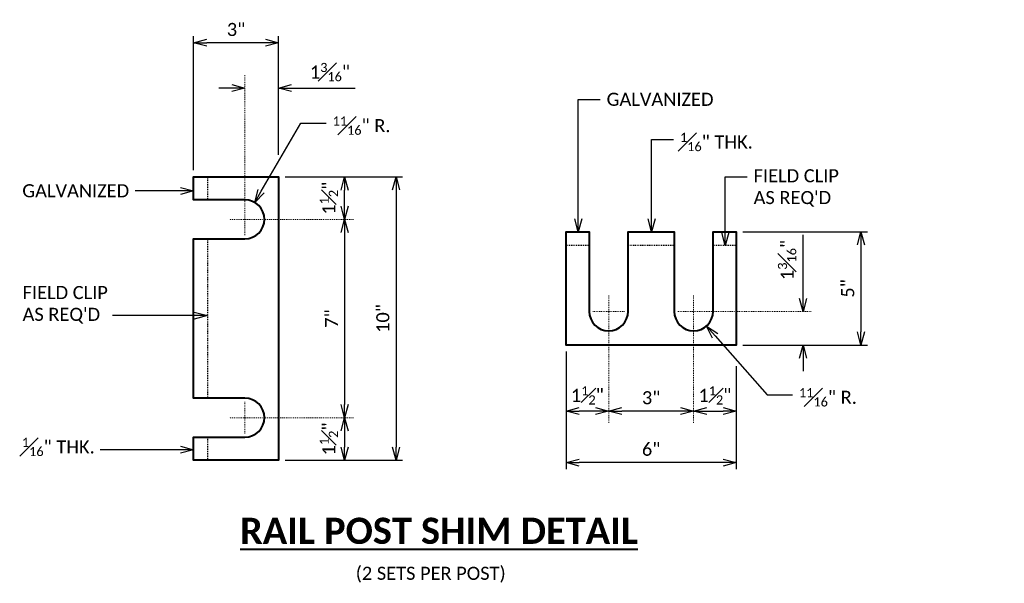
# Model space of a CAD drawing. Extents: x 5346 to 5963, y 23497 to 23756.
# Tile 5 of 8: x 5504 to 5617, y 23596 to 23661. Entities that reach past the tile are written whole.
import ezdxf
from ezdxf import colors
from ezdxf.entities.mleader import LeaderData, LeaderLine
from ezdxf.math import Vec2, Vec3

# ---------------------------------------------------------------- set-up
doc = ezdxf.new("R2010")
doc.units = 0
doc.header["$MEASUREMENT"] = 0
doc.linetypes.add('Wisdot2', pattern=[0.125, 0.0625, -0.0625])
doc.linetypes.add('Wisdot4', pattern=[0.28125, 0.125, -0.0625, 0.03125, -0.0625])
for name, color, linetype, lineweight in [('B_ANNO_DIM', 7, 'Continuous', 18), ('B_ANNO_TEXT', 7, 'Continuous', 18), ('B_ANNO_TEXT_TITLE', 7, 'Continuous', 40), ('B_CNTR', 1, 'Wisdot4', 18), ('B_DETAIL_HIDDEN', 7, 'Wisdot2', 25), ('B_DETAIL_OBJ', 7, 'Continuous', 40)]:
    doc.layers.add(name, color=color, linetype=linetype, lineweight=lineweight)
doc.styles.add('Annotative', font='calibri.ttf', dxfattribs={"height": 0.0625})
doc.styles.get("Standard").update_dxf_attribs({"font": 'calibri.ttf'})
doc.styles.add('Title', font='calibrib.ttf', dxfattribs={"height": 0.125})
doc.dimstyles.new('Annotative', dxfattribs={"dimscale": 0, "dimtxt": 0.0625, "dimasz": 0.0625, "dimexe": 0.03125, "dimexo": 0.03125, "dimgap": 0.03125, "dimtad": 1, "dimdec": 3, "dimzin": 3, "dimdsep": 46, "dimlunit": 4, "dimtxsty": 'Standard', "dimblk": 'OPEN30', "dimcen": 0.03125, "dimaunit": 1, "dimadec": 0, "dimazin": 3, "dimtfac": 0.75, "dimtdec": 3, "dimtofl": 0, "dimtmove": 0, "dimatfit": 3, "dimldrblk": 'OPEN30', "dimfxl": 1, "dimtfill": 1, "dimfrac": 1, "dimtolj": 1, "dimtzin": 0, "dimarcsym": 0})

# ---------------------------------------------------------------- blocks, each defined once
blk = doc.blocks.new('_Open30')
at = {"color": 0, "linetype": 'ByBlock', "lineweight": -2}
for p, q in [((-1, 0.268), (0, 0)), ((0, 0), (-1, -0.268)), ((0, 0), (-1, 0))]:
    blk.add_line(p, q, dxfattribs=at)
blk = doc.blocks.new('*D31')
at = {"layer": 'B_ANNO_DIM', "color": 0, "lineweight": -2, "transparency": 16777216}
for p, q in [((5534.73, 23643.07), (5548.21, 23643.07)), ((5547.46, 23641.57), (5547.46, 23612.07)), ((5534.73, 23610.57), (5548.21, 23610.57))]:
    blk.add_line(p, q, dxfattribs=at)
at = {"layer": 'Defpoints', "color": 0, "transparency": 16777216}
for p in [(5533.98, 23643.07), (5533.98, 23610.57), (5547.46, 23610.57)]:
    blk.add_point(p, dxfattribs=at)
at = {"layer": 'B_ANNO_DIM', "color": 0, "lineweight": -2, "transparency": 16777216, "xscale": 1.5, "yscale": 1.5, "zscale": 1.5}
for p, rotation in [((5547.46, 23643.07), 90), ((5547.46, 23610.57), 270)]:
    blk.add_blockref('_Open30', p, dxfattribs=dict(at, rotation=rotation))
at = {"layer": 'B_ANNO_DIM', "color": 0, "transparency": 16777216, "insert": (5545.94, 23626.82), "char_height": 1.5, "attachment_point": 5, "rotation": 90, "bg_fill": 3, "box_fill_scale": 1.25, "bg_fill_color": 256, "bg_fill_true_color": 13158600, "bg_fill_transparency": 0}
blk.add_mtext('\\A1;10"', dxfattribs=at)
blk = doc.blocks.new('*D32')
at = {"layer": 'B_ANNO_DIM', "color": 0, "lineweight": -2, "transparency": 16777216}
blk.add_line((5541.55, 23636.69), (5541.55, 23616.94), dxfattribs=at)
at = {"layer": 'Defpoints', "color": 0, "transparency": 16777216}
for p in [(5541.55, 23638.19), (5541.55, 23615.44), (5541.55, 23615.44)]:
    blk.add_point(p, dxfattribs=at)
at = {"layer": 'B_ANNO_DIM', "color": 0, "lineweight": -2, "transparency": 16777216, "xscale": 1.5, "yscale": 1.5, "zscale": 1.5}
for p, rotation in [((5541.55, 23638.19), 90), ((5541.55, 23615.44), 270)]:
    blk.add_blockref('_Open30', p, dxfattribs=dict(at, rotation=rotation))
at = {"layer": 'B_ANNO_DIM', "color": 0, "transparency": 16777216, "insert": (5540.05, 23626.81), "char_height": 1.5, "attachment_point": 5, "rotation": 90, "bg_fill": 3, "box_fill_scale": 1.25, "bg_fill_color": 256, "bg_fill_true_color": 13158600, "bg_fill_transparency": 0}
blk.add_mtext('\\A1;7"', dxfattribs=at)
blk = doc.blocks.new('*D33')
at = {"layer": 'B_ANNO_DIM', "color": 0, "lineweight": -2, "transparency": 16777216}
blk.add_line((5541.55, 23613.94), (5541.55, 23612.07), dxfattribs=at)
at = {"layer": 'B_ANNO_DIM', "color": 0, "lineweight": -2, "transparency": 16777216, "xscale": 1.5, "yscale": 1.5, "zscale": 1.5}
for p, rotation in [((5541.55, 23615.44), 90), ((5541.55, 23610.57), 270)]:
    blk.add_blockref('_Open30', p, dxfattribs=dict(at, rotation=rotation))
at = {"layer": 'B_ANNO_DIM', "color": 0, "transparency": 16777216, "insert": (5539.74, 23613), "char_height": 1.5, "attachment_point": 5, "rotation": 90, "bg_fill": 3, "box_fill_scale": 1.25, "bg_fill_color": 256, "bg_fill_true_color": 13158600, "bg_fill_transparency": 0}
blk.add_mtext('\\A1;1{\\H0.7x;\\S1#2;}"', dxfattribs=at)
at = {"layer": 'Defpoints', "color": 0, "transparency": 16777216}
for p in [(5541.55, 23615.44), (5541.55, 23610.57), (5541.55, 23610.57)]:
    blk.add_point(p, dxfattribs=at)
blk = doc.blocks.new('*D34')
at = {"layer": 'B_ANNO_DIM', "color": 0, "lineweight": -2, "transparency": 16777216}
blk.add_line((5541.55, 23639.69), (5541.55, 23641.56), dxfattribs=at)
at = {"layer": 'B_ANNO_DIM', "color": 0, "lineweight": -2, "transparency": 16777216, "xscale": 1.5, "yscale": 1.5, "zscale": 1.5}
for p, rotation in [((5541.55, 23643.06), 90), ((5541.55, 23638.19), 270)]:
    blk.add_blockref('_Open30', p, dxfattribs=dict(at, rotation=rotation))
at = {"layer": 'B_ANNO_DIM', "color": 0, "transparency": 16777216, "insert": (5539.74, 23640.62), "char_height": 1.5, "attachment_point": 5, "rotation": 90, "bg_fill": 3, "box_fill_scale": 1.25, "bg_fill_color": 256, "bg_fill_true_color": 13158600, "bg_fill_transparency": 0}
blk.add_mtext('\\A1;1{\\H0.7x;\\S1#2;}"', dxfattribs=at)
at = {"layer": 'Defpoints', "color": 0, "transparency": 16777216}
for p in [(5541.55, 23643.06), (5541.55, 23643.06), (5541.55, 23638.19)]:
    blk.add_point(p, dxfattribs=at)
blk = doc.blocks.new('*D35')
at = {"layer": 'B_ANNO_DIM', "color": 0, "lineweight": -2, "transparency": 16777216}
for p, q in [((5524.23, 23643.82), (5524.23, 23659.2)), ((5533.98, 23645.59), (5533.98, 23659.2)), ((5532.48, 23658.45), (5525.73, 23658.45))]:
    blk.add_line(p, q, dxfattribs=at)
at = {"layer": 'Defpoints', "color": 0, "transparency": 16777216}
for p in [(5524.23, 23658.45), (5533.98, 23644.84), (5524.23, 23643.07)]:
    blk.add_point(p, dxfattribs=at)
at = {"layer": 'B_ANNO_DIM', "color": 0, "lineweight": -2, "transparency": 16777216, "xscale": 1.5, "yscale": 1.5, "zscale": 1.5, "rotation": 180}
blk.add_blockref('_Open30', (5524.23, 23658.45), dxfattribs=at)
at = {"layer": 'B_ANNO_DIM', "color": 0, "lineweight": -2, "transparency": 16777216, "xscale": 1.5, "yscale": 1.5, "zscale": 1.5}
blk.add_blockref('_Open30', (5533.98, 23658.45), dxfattribs=at)
at = {"layer": 'B_ANNO_DIM', "color": 0, "transparency": 16777216, "insert": (5529.1, 23659.97), "char_height": 1.5, "attachment_point": 5, "bg_fill": 3, "box_fill_scale": 1.25, "bg_fill_color": 256, "bg_fill_true_color": 13158600, "bg_fill_transparency": 0}
blk.add_mtext('\\A1;3"', dxfattribs=at)
blk = doc.blocks.new('*D76')
at = {"layer": 'B_ANNO_DIM', "color": 0, "lineweight": -2, "transparency": 16777216}
for p, q in [((182.38, 149.76), (180.88, 149.76)), ((189.23, 149.76), (196.53, 149.76))]:
    blk.add_line(p, q, dxfattribs=at)
at = {"layer": 'Defpoints', "color": 0, "transparency": 16777216}
for p in [(183.88, 149.76), (187.73, 149.76), (187.73, 149.76)]:
    blk.add_point(p, dxfattribs=at)
at = {"layer": 'B_ANNO_DIM', "color": 0, "lineweight": -2, "transparency": 16777216, "xscale": 1.5, "yscale": 1.5, "zscale": 1.5}
blk.add_blockref('_Open30', (183.88, 149.76), dxfattribs=at)
at = {"layer": 'B_ANNO_DIM', "color": 0, "lineweight": -2, "transparency": 16777216, "xscale": 1.5, "yscale": 1.5, "zscale": 1.5, "rotation": 180}
blk.add_blockref('_Open30', (187.73, 149.76), dxfattribs=at)
at = {"layer": 'B_ANNO_DIM', "color": 0, "transparency": 16777216, "insert": (193.63, 151.59), "char_height": 1.5, "attachment_point": 5, "bg_fill": 3, "box_fill_scale": 1.25, "bg_fill_color": 256, "bg_fill_true_color": 13158600, "bg_fill_transparency": 0}
blk.add_mtext('\\A1;1{\\H0.7x;\\S3#16;}"', dxfattribs=at)
blk = doc.blocks.new('*D36')
at = {"layer": 'B_ANNO_DIM', "color": 0, "lineweight": -2, "transparency": 16777216}
for p, q in [((5587.22, 23636.77), (5601.53, 23636.77)), ((5600.78, 23635.27), (5600.78, 23625.27)), ((5587.22, 23623.77), (5601.53, 23623.77))]:
    blk.add_line(p, q, dxfattribs=at)
at = {"layer": 'Defpoints', "color": 0, "transparency": 16777216}
for p in [(5586.47, 23636.77), (5586.47, 23623.77), (5600.78, 23623.77)]:
    blk.add_point(p, dxfattribs=at)
at = {"layer": 'B_ANNO_DIM', "color": 0, "lineweight": -2, "transparency": 16777216, "xscale": 1.5, "yscale": 1.5, "zscale": 1.5}
for p, rotation in [((5600.78, 23636.77), 90), ((5600.78, 23623.77), 270)]:
    blk.add_blockref('_Open30', p, dxfattribs=dict(at, rotation=rotation))
at = {"layer": 'B_ANNO_DIM', "color": 0, "transparency": 16777216, "insert": (5599.27, 23630.27), "char_height": 1.5, "attachment_point": 5, "rotation": 90, "bg_fill": 3, "box_fill_scale": 1.25, "bg_fill_color": 256, "bg_fill_true_color": 13158600, "bg_fill_transparency": 0}
blk.add_mtext('\\A1;5"', dxfattribs=at)
blk = doc.blocks.new('*D37')
at = {"layer": 'B_ANNO_DIM', "color": 0, "lineweight": -2, "transparency": 16777216}
for p, q in [((5594.14, 23629.13), (5594.14, 23636.42)), ((5594.14, 23622.27), (5594.14, 23620.77))]:
    blk.add_line(p, q, dxfattribs=at)
at = {"layer": 'Defpoints', "color": 0, "transparency": 16777216}
for p in [(5594.14, 23627.63), (5594.14, 23627.63), (5594.14, 23623.77)]:
    blk.add_point(p, dxfattribs=at)
at = {"layer": 'B_ANNO_DIM', "color": 0, "lineweight": -2, "transparency": 16777216, "xscale": 1.5, "yscale": 1.5, "zscale": 1.5}
for p, rotation in [((5594.14, 23627.63), 270), ((5594.14, 23623.77), 90)]:
    blk.add_blockref('_Open30', p, dxfattribs=dict(at, rotation=rotation))
at = {"layer": 'B_ANNO_DIM', "color": 0, "transparency": 16777216, "insert": (5592.31, 23633.53), "char_height": 1.5, "attachment_point": 5, "rotation": 90, "bg_fill": 3, "box_fill_scale": 1.25, "bg_fill_color": 256, "bg_fill_true_color": 13158600, "bg_fill_transparency": 0}
blk.add_mtext('\\A1;1{\\H0.7x;\\S3#16;}"', dxfattribs=at)
blk = doc.blocks.new('*D38')
at = {"layer": 'B_ANNO_DIM', "color": 0, "lineweight": -2, "transparency": 16777216}
for p, q in [((5566.97, 23623.02), (5566.97, 23609.54)), ((5586.47, 23621.35), (5586.47, 23609.54)), ((5584.97, 23610.29), (5568.47, 23610.29))]:
    blk.add_line(p, q, dxfattribs=at)
at = {"layer": 'Defpoints', "color": 0, "transparency": 16777216}
for p in [(5566.97, 23623.77), (5586.47, 23622.1), (5566.97, 23610.29)]:
    blk.add_point(p, dxfattribs=at)
at = {"layer": 'B_ANNO_DIM', "color": 0, "lineweight": -2, "transparency": 16777216, "xscale": 1.5, "yscale": 1.5, "zscale": 1.5, "rotation": 180}
blk.add_blockref('_Open30', (5566.97, 23610.29), dxfattribs=at)
at = {"layer": 'B_ANNO_DIM', "color": 0, "lineweight": -2, "transparency": 16777216, "xscale": 1.5, "yscale": 1.5, "zscale": 1.5}
blk.add_blockref('_Open30', (5586.47, 23610.29), dxfattribs=at)
at = {"layer": 'B_ANNO_DIM', "color": 0, "transparency": 16777216, "insert": (5576.72, 23611.81), "char_height": 1.5, "attachment_point": 5, "bg_fill": 3, "box_fill_scale": 1.25, "bg_fill_color": 256, "bg_fill_true_color": 13158600, "bg_fill_transparency": 0}
blk.add_mtext('\\A1;6"', dxfattribs=at)
blk = doc.blocks.new('*D39')
at = {"layer": 'B_ANNO_DIM', "color": 0, "lineweight": -2, "transparency": 16777216}
blk.add_line((5580.09, 23616.2), (5573.34, 23616.2), dxfattribs=at)
at = {"layer": 'Defpoints', "color": 0, "transparency": 16777216}
for p in [(5571.84, 23616.2), (5571.84, 23616.2), (5581.59, 23616.2)]:
    blk.add_point(p, dxfattribs=at)
at = {"layer": 'B_ANNO_DIM', "color": 0, "lineweight": -2, "transparency": 16777216, "xscale": 1.5, "yscale": 1.5, "zscale": 1.5, "rotation": 180}
blk.add_blockref('_Open30', (5571.84, 23616.2), dxfattribs=at)
at = {"layer": 'B_ANNO_DIM', "color": 0, "lineweight": -2, "transparency": 16777216, "xscale": 1.5, "yscale": 1.5, "zscale": 1.5}
blk.add_blockref('_Open30', (5581.59, 23616.2), dxfattribs=at)
at = {"layer": 'B_ANNO_DIM', "color": 0, "transparency": 16777216, "insert": (5576.72, 23617.72), "char_height": 1.5, "attachment_point": 5, "bg_fill": 3, "box_fill_scale": 1.25, "bg_fill_color": 256, "bg_fill_true_color": 13158600, "bg_fill_transparency": 0}
blk.add_mtext('\\A1;3"', dxfattribs=at)
blk = doc.blocks.new('*D40')
at = {"layer": 'B_ANNO_DIM', "color": 0, "lineweight": -2, "transparency": 16777216}
blk.add_line((5570.34, 23616.2), (5568.47, 23616.2), dxfattribs=at)
at = {"layer": 'B_ANNO_DIM', "color": 0, "lineweight": -2, "transparency": 16777216, "xscale": 1.5, "yscale": 1.5, "zscale": 1.5, "rotation": 180}
blk.add_blockref('_Open30', (5566.97, 23616.2), dxfattribs=at)
at = {"layer": 'B_ANNO_DIM', "color": 0, "lineweight": -2, "transparency": 16777216, "xscale": 1.5, "yscale": 1.5, "zscale": 1.5}
blk.add_blockref('_Open30', (5571.84, 23616.2), dxfattribs=at)
at = {"layer": 'B_ANNO_DIM', "color": 0, "transparency": 16777216, "insert": (5569.4, 23618), "char_height": 1.5, "attachment_point": 5, "bg_fill": 3, "box_fill_scale": 1.25, "bg_fill_color": 256, "bg_fill_true_color": 13158600, "bg_fill_transparency": 0}
blk.add_mtext('\\A1;1{\\H0.7x;\\S1#2;}"', dxfattribs=at)
at = {"layer": 'Defpoints', "color": 0, "transparency": 16777216}
for p in [(5566.97, 23616.2), (5566.97, 23616.2), (5571.84, 23616.2)]:
    blk.add_point(p, dxfattribs=at)
blk = doc.blocks.new('*D41')
at = {"layer": 'B_ANNO_DIM', "color": 0, "lineweight": -2, "transparency": 16777216}
blk.add_line((5583.09, 23616.2), (5584.96, 23616.2), dxfattribs=at)
at = {"layer": 'B_ANNO_DIM', "color": 0, "lineweight": -2, "transparency": 16777216, "xscale": 1.5, "yscale": 1.5, "zscale": 1.5, "rotation": 180}
blk.add_blockref('_Open30', (5581.59, 23616.2), dxfattribs=at)
at = {"layer": 'B_ANNO_DIM', "color": 0, "lineweight": -2, "transparency": 16777216, "xscale": 1.5, "yscale": 1.5, "zscale": 1.5}
blk.add_blockref('_Open30', (5586.46, 23616.2), dxfattribs=at)
at = {"layer": 'B_ANNO_DIM', "color": 0, "transparency": 16777216, "insert": (5584.03, 23618), "char_height": 1.5, "attachment_point": 5, "bg_fill": 3, "box_fill_scale": 1.25, "bg_fill_color": 256, "bg_fill_true_color": 13158600, "bg_fill_transparency": 0}
blk.add_mtext('\\A1;1{\\H0.7x;\\S1#2;}"', dxfattribs=at)
at = {"layer": 'Defpoints', "color": 0, "transparency": 16777216}
for p in [(5581.59, 23616.2), (5586.46, 23616.2), (5586.46, 23616.2)]:
    blk.add_point(p, dxfattribs=at)
blk = doc.blocks.new('INS_RAILCOMB3TDET_BASE')
at = {"layer": 'B_CNTR'}
for p, q in [((183.8769, 132.8795), (183.8769, 151.2189)), ((196.3273, 134.6865), (182.0569, 134.6865)), ((196.3273, 111.936), (182.0569, 111.936))]:
    blk.add_line(p, q, dxfattribs=at)
at = {"layer": 'B_CNTR', "ltscale": 0.5}
for p, q in [((225.602, 111.3278), (225.602, 125.9502)), ((235.352, 111.3278), (235.352, 125.9437)), ((227.4155, 124.1237), (223.782, 124.1237)), ((248.8481, 124.1237), (233.532, 124.1237)), ((183.8769, 110.129), (183.8769, 113.7625))]:
    blk.add_line(p, q, dxfattribs=at)
at = {"layer": 'B_DETAIL_HIDDEN', "ltscale": 0.5}
for p, q in [((179.5641, 139.5677), (179.5641, 136.9287)), ((223.366, 131.6897), (220.727, 131.6897)), ((240.227, 131.6897), (237.588, 131.6897)), ((179.5641, 109.7067), (179.5641, 107.0677))]:
    blk.add_line(p, q, dxfattribs=at)
at = {"layer": 'B_DETAIL_HIDDEN'}
for p, q in [((179.5641, 132.4567), (179.5641, 114.1787)), ((233.116, 131.6897), (227.838, 131.6897))]:
    blk.add_line(p, q, dxfattribs=at)
at = {"layer": 'B_DETAIL_OBJ', "flags": 128}
for points in [[(183.8769, 136.9274), (177.9846, 136.9287), (177.9846, 139.5677), (187.7346, 139.5677), (187.7346, 107.0677), (177.9846, 107.0677), (177.9846, 109.7067), (183.8769, 109.7081, 1), (183.8769, 114.1768), (177.9846, 114.1787), (177.9846, 132.4567), (183.8769, 132.4586, 1)], [(237.5864, 124.1302), (237.588, 133.2692), (240.227, 133.2692), (240.227, 120.2692), (220.727, 120.2692), (220.727, 133.2692), (223.366, 133.2692), (223.3676, 124.1302, 1), (227.8364, 124.1302), (227.838, 133.2692), (233.116, 133.2692), (233.1176, 124.1302, 1)]]:
    blk.add_lwpolyline(points, format="xyb", close=True, dxfattribs=at)
at = {"layer": 'B_ANNO_DIM', "style": 'Annotative'}
for tag, p in [('DIM1', (29.9278, 50.3787)), ('DIM2', (40.0924, 50.3811)), ('DIM3', (52.944, 50.3928)), ('DIM4', (65.6837, 50.3888)), ('DIM5', (78.5311, 50.3794)), ('DIM6', (88.6869, 50.3864))]:
    blk.add_attdef(tag, p, '', height=1.5, dxfattribs=at)
at = {"layer": 'B_ANNO_TEXT', "insert": (196.5845, 94.8335, 1.6845), "char_height": 1.5, "width": 109.373303, "attachment_point": 1, "line_spacing_factor": 0.9, "style": 'Annotative'}
blk.add_mtext('\\A1;(2 SETS PER POST)', dxfattribs=at)
at = {"layer": 'B_ANNO_TEXT', "style": 'Annotative'}
blk.add_attdef('SL', (350.6667, 178.6152), '', height=1.5, dxfattribs=at)
at = {"layer": 'B_ANNO_TEXT_TITLE', "insert": (183.315, 100.4602, 1.6845), "char_height": 3, "attachment_point": 1, "line_spacing_factor": 0.8, "style": 'Title'}
blk.add_mtext('{\\LRAIL POST SHIM DETAIL}', dxfattribs=at)
at = {"layer": 'B_ANNO_DIM'}
ml = blk.add_multileader_mtext('Standard', dxfattribs=at)
ml.set_content('GALVANIZED', color=256)
ml.set_leader_properties()
ml.set_arrow_properties(name='OPEN30')
ml.build(insert=Vec2(0, 0))
ml.multileader.update_dxf_attribs({"text_right_attachment_type": 3, "dogleg_length": 0.0625, "arrow_head_size": 1.5, "scale": 24})
ctx = ml.context
ctx.base_point, ctx.scale, ctx.char_height, ctx.arrow_head_size, ctx.landing_gap_size, ctx.plane_origin = Vec3(224.6184, 148.4544), 24, 1.5, 1.5, 0.75, Vec3(222.1147, 142.1417)
ctx.right_attachment = 3
notes = []
notes.append((ctx, [(0, (1, 1, 0), (223.1184, 148.4544), (1, 0), 1.5, [(0, [(222.1147, 133.2692), (222.1147, 148.4544), (222.8112, 148.4544)], 0, [])])]))
ctx.mtext.insert, ctx.mtext.flow_direction = Vec3(225.3684, 149.2148), 5
ml = blk.add_multileader_mtext('Standard', dxfattribs=at)
ml.set_content('\\A1;{\\H0.7x;\\S1#16;}" THK.', color=256)
ml.set_leader_properties()
ml.set_arrow_properties(name='OPEN30')
ml.build(insert=Vec2(0, 0))
ml.multileader.update_dxf_attribs({"text_right_attachment_type": 3, "dogleg_length": 0.0625, "arrow_head_size": 1.5, "scale": 24})
ctx = ml.context
ctx.base_point, ctx.scale, ctx.char_height, ctx.arrow_head_size, ctx.landing_gap_size, ctx.plane_origin = Vec3(157.5415, 108.8785), 24, 1.5, 1.5, 0.75, Vec3(177.9846, 108.251)
ctx.right_attachment = 3
notes.append((ctx, [(0, (1, 1, 0), (172.7696, 108.251), (-1, 0), 5.4864, [(0, [(177.9846, 108.251), (174.1374, 108.251), (173.2255, 108.251)], 0, [])])]))
ctx.mtext.insert, ctx.mtext.flow_direction = Vec3(158.2915, 109.6337), 5
for ctx, leaders in notes:
    for number, flags, end, landing, length, lines in leaders:
        leader = LeaderData()
        leader.index, (leader.has_last_leader_line, leader.has_dogleg_vector, leader.attachment_direction) = number, flags
        leader.last_leader_point, leader.dogleg_vector, leader.dogleg_length = Vec3(end), Vec3(landing), length
        for number, points, colour, breaks in lines:
            line = LeaderLine()
            line.index, line.vertices, line.color, line.breaks = number, Vec3.list(points), colors.encode_raw_color(colour), breaks
            leader.lines.append(line)
        ctx.leaders.append(leader)
dim = blk.add_linear_dim(base=(201.2183, 107.0677), p1=(187.7346, 139.5677), p2=(187.7346, 107.0677), angle=90, text='10"', dimstyle='Annotative', dxfattribs=at)
dim.commit()
dim.dimension.update_dxf_attribs({"geometry": '*D31', "text_midpoint": (199.6998, 123.3177), "insert": (-5346.2422, -23503.5024)})
dim = blk.add_linear_dim(base=(195.3079, 111.936), p1=(195.3079, 134.6865), p2=(195.3079, 111.936), angle=90, text='7"', dimstyle='Annotative', dxfattribs=at)
dim.commit()
dim.dimension.update_dxf_attribs({"geometry": '*D32', "text_midpoint": (193.8045, 123.3112), "insert": (-5346.2422, -23503.5024)})
for base, p1, p2, angle, picture, middle in [((195.3079, 139.5547), (195.3079, 134.6865), (195.3079, 139.5547), 270, '*D34', (195.3079, 137.1206)), ((195.3079, 107.0677), (195.3079, 111.936), (195.3079, 107.0677), 90, '*D33', (195.3079, 109.5018))]:
    dim = blk.add_linear_dim(base=base, p1=p1, p2=p2, angle=angle, text='1{\\H0.7x;\\S1#2;}"', dimstyle='Annotative', dxfattribs=at)
    dim.commit()
    dim.dimension.update_dxf_attribs({"geometry": picture, "text_midpoint": middle, "dimtype": 128, "insert": (-5346.2422, -23503.5024)})
ml = blk.add_multileader_mtext('Standard', dxfattribs=at)
ml.set_content("FIELD CLIP\\PAS REQ'D", color=256)
ml.set_leader_properties()
ml.set_arrow_properties(name='OPEN30')
ml.build(insert=Vec2(0, 0))
ml.multileader.update_dxf_attribs({"text_right_attachment_type": 3, "dogleg_length": 0.0625, "arrow_head_size": 1.5, "scale": 24})
ctx = ml.context
ctx.base_point, ctx.scale, ctx.char_height, ctx.arrow_head_size, ctx.landing_gap_size, ctx.plane_origin = Vec3(157.6204, 126.1836), 24, 1.5, 1.5, 0.75, Vec3(177.9846, 123.6571)
ctx.right_attachment = 3
notes = []
notes.append((ctx, [(0, (1, 1, 0), (173.2255, 123.6571), (-1, 0), 4.5225, [(0, [(179.5641, 123.6571), (174.1374, 123.6571), (173.2255, 123.6571)], 0, [])])]))
ctx.mtext.insert, ctx.mtext.width, ctx.mtext.defined_height, ctx.mtext.flow_direction = Vec3(158.3704, 127.0438), 10.708744, 9.9728, 5
for ctx, leaders in notes:
    for number, flags, end, landing, length, lines in leaders:
        leader = LeaderData()
        leader.index, (leader.has_last_leader_line, leader.has_dogleg_vector, leader.attachment_direction) = number, flags
        leader.last_leader_point, leader.dogleg_vector, leader.dogleg_length = Vec3(end), Vec3(landing), length
        for number, points, colour, breaks in lines:
            line = LeaderLine()
            line.index, line.vertices, line.color, line.breaks = number, Vec3.list(points), colors.encode_raw_color(colour), breaks
            leader.lines.append(line)
        ctx.leaders.append(leader)
dim = blk.add_linear_dim(base=(254.5407, 120.2692), p1=(240.227, 133.2692), p2=(240.227, 120.2692), angle=90, text='5"', dimstyle='Annotative', dxfattribs=at)
dim.commit()
dim.dimension.update_dxf_attribs({"geometry": '*D36', "text_midpoint": (253.0297, 126.7692), "insert": (-5346.2422, -23503.5024)})
ml = blk.add_multileader_mtext('Standard', dxfattribs=at)
ml.set_content('\\A1;{\\H0.7x;\\S11#16;}" R.', color=256)
ml.set_leader_properties()
ml.set_arrow_properties(name='OPEN30')
ml.build(insert=Vec2(0, 0))
ml.multileader.update_dxf_attribs({"text_right_attachment_type": 3, "dogleg_length": 0.0625, "arrow_head_size": 1.5, "scale": 24})
ctx = ml.context
ctx.base_point, ctx.scale, ctx.char_height, ctx.arrow_head_size, ctx.landing_gap_size, ctx.plane_origin = Vec3(193.1847, 145.7391), 24, 1.5, 1.5, 0.75, Vec3(183.8769, 134.6865)
ctx.right_attachment = 3
notes = []
notes.append((ctx, [(0, (1, 1, 0), (191.6847, 145.7391), (1, 0), 1.5, [(0, [(185.0002, 136.6245), (190.2833, 145.7391), (191.0774, 145.7391)], 0, [])])]))
ctx.mtext.insert, ctx.mtext.flow_direction = Vec3(193.9347, 146.4943), 5
ml = blk.add_multileader_mtext('Standard', dxfattribs=at)
ml.set_content('GALVANIZED', color=256)
ml.set_leader_properties()
ml.set_arrow_properties(name='OPEN30')
ml.build(insert=Vec2(0, 0))
ml.multileader.update_dxf_attribs({"text_right_attachment_type": 3, "dogleg_length": 0.0625, "arrow_head_size": 1.5, "scale": 24})
ctx = ml.context
ctx.base_point, ctx.scale, ctx.char_height, ctx.arrow_head_size, ctx.landing_gap_size, ctx.plane_origin = Vec3(157.5873, 137.961), 24, 1.5, 1.5, 0.75, Vec3(177.9846, 137.9472)
ctx.right_attachment = 3
notes.append((ctx, [(0, (1, 1, 0), (172.7696, 137.9472), (-1, 0), 1.5, [(0, [(177.9846, 137.9472), (174.1374, 137.9472), (173.2255, 137.9472)], 0, [])])]))
ctx.mtext.insert, ctx.mtext.width, ctx.mtext.flow_direction = Vec3(158.3373, 138.7214), 12.284824, 5
for ctx, leaders in notes:
    for number, flags, end, landing, length, lines in leaders:
        leader = LeaderData()
        leader.index, (leader.has_last_leader_line, leader.has_dogleg_vector, leader.attachment_direction) = number, flags
        leader.last_leader_point, leader.dogleg_vector, leader.dogleg_length = Vec3(end), Vec3(landing), length
        for number, points, colour, breaks in lines:
            line = LeaderLine()
            line.index, line.vertices, line.color, line.breaks = number, Vec3.list(points), colors.encode_raw_color(colour), breaks
            leader.lines.append(line)
        ctx.leaders.append(leader)
dim = blk.add_linear_dim(base=(177.9846, 154.9522), p1=(187.7346, 141.342), p2=(177.9846, 139.5677), text='3"', dimstyle='Annotative', dxfattribs=at)
dim.commit()
dim.dimension.update_dxf_attribs({"geometry": '*D35', "text_midpoint": (182.8596, 156.4706), "insert": (-5346.2422, -23503.5024)})
dim = blk.add_linear_dim(base=(247.8946, 124.1237), p1=(247.8946, 120.2692), p2=(247.8946, 124.1237), angle=90, text='1{\\H0.7x;\\S3#16;}"', dimstyle='Annotative', dxfattribs=at)
dim.commit()
dim.dimension.update_dxf_attribs({"geometry": '*D37', "text_midpoint": (246.0692, 130.023), "insert": (-5346.2422, -23503.5024)})
ml = blk.add_multileader_mtext('Standard', dxfattribs=at)
ml.set_content('\\A1;{\\H0.7x;\\S1#16;\\H1.42857x;" THK.}', color=256)
ml.set_leader_properties()
ml.set_arrow_properties(name='OPEN30')
ml.build(insert=Vec2(0, 0))
ml.multileader.update_dxf_attribs({"text_right_attachment_type": 3, "dogleg_length": 0.0625, "arrow_head_size": 1.5, "scale": 24})
ctx = ml.context
ctx.base_point, ctx.scale, ctx.char_height, ctx.arrow_head_size, ctx.landing_gap_size, ctx.plane_origin = Vec3(233.0337, 143.8619), 24, 1.5, 1.5, 0.75, Vec3(230.5301, 137.5492)
ctx.right_attachment = 3
notes = []
notes.append((ctx, [(0, (1, 1, 0), (231.5337, 143.8619), (1, 0), 1.5, [(0, [(230.5301, 133.2692), (230.5301, 143.8619), (231.2265, 143.8619)], 0, [])])]))
ctx.mtext.insert, ctx.mtext.flow_direction = Vec3(233.7837, 144.6171), 5
for ctx, leaders in notes:
    for number, flags, end, landing, length, lines in leaders:
        leader = LeaderData()
        leader.index, (leader.has_last_leader_line, leader.has_dogleg_vector, leader.attachment_direction) = number, flags
        leader.last_leader_point, leader.dogleg_vector, leader.dogleg_length = Vec3(end), Vec3(landing), length
        for number, points, colour, breaks in lines:
            line = LeaderLine()
            line.index, line.vertices, line.color, line.breaks = number, Vec3.list(points), colors.encode_raw_color(colour), breaks
            leader.lines.append(line)
        ctx.leaders.append(leader)
dim = blk.add_linear_dim(base=(187.7346, 149.764), p1=(183.8769, 149.764), p2=(187.7346, 149.764), text='1{\\H0.7x;\\S3#16;}"', dimstyle='Annotative', dxfattribs=at)
dim.commit()
dim.dimension.update_dxf_attribs({"geometry": '*D76', "text_midpoint": (193.6339, 151.5895)})
ml = blk.add_multileader_mtext('Standard', dxfattribs=at)
ml.set_content("FIELD CLIP\\PAS REQ'D", color=256)
ml.set_leader_properties()
ml.set_arrow_properties(name='OPEN30')
ml.build(insert=Vec2(0, 0))
ml.multileader.update_dxf_attribs({"text_right_attachment_type": 3, "dogleg_length": 0.0625, "arrow_head_size": 1.5, "scale": 24})
ctx = ml.context
ctx.base_point, ctx.scale, ctx.char_height, ctx.arrow_head_size, ctx.landing_gap_size, ctx.plane_origin = Vec3(241.4794, 139.5819), 24, 1.5, 1.5, 0.75, Vec3(238.9757, 133.2692)
ctx.right_attachment = 3
notes = []
notes.append((ctx, [(0, (1, 1, 0), (239.9794, 139.5819), (1, 0), 1.5, [(0, [(238.9757, 131.6897), (238.9757, 139.5819), (239.6722, 139.5819)], 0, [])])]))
ctx.mtext.insert, ctx.mtext.flow_direction = Vec3(242.2294, 140.4421), 5
ml = blk.add_multileader_mtext('Standard', dxfattribs=at)
ml.set_content('\\A1;{\\H0.7x;\\S11#16;}" R.', color=256)
ml.set_leader_properties()
ml.set_arrow_properties(name='OPEN30')
ml.build(insert=Vec2(0, 0))
ml.multileader.update_dxf_attribs({"text_right_attachment_type": 3, "dogleg_length": 0.0625, "arrow_head_size": 1.5, "scale": 24})
ctx = ml.context
ctx.base_point, ctx.scale, ctx.char_height, ctx.arrow_head_size, ctx.landing_gap_size, ctx.plane_origin = Vec3(246.6833, 114.5711), 24, 1.5, 1.5, 0.75, Vec3(237.3755, 103.5185)
ctx.right_attachment = 3
notes.append((ctx, [(0, (1, 1, 0), (245.1833, 114.5711), (1, 0), 1.5, [(0, [(236.8299, 122.4544), (243.7819, 114.5711), (244.576, 114.5711)], 0, [])])]))
ctx.mtext.insert, ctx.mtext.flow_direction = Vec3(247.4333, 115.3263), 5
for ctx, leaders in notes:
    for number, flags, end, landing, length, lines in leaders:
        leader = LeaderData()
        leader.index, (leader.has_last_leader_line, leader.has_dogleg_vector, leader.attachment_direction) = number, flags
        leader.last_leader_point, leader.dogleg_vector, leader.dogleg_length = Vec3(end), Vec3(landing), length
        for number, points, colour, breaks in lines:
            line = LeaderLine()
            line.index, line.vertices, line.color, line.breaks = number, Vec3.list(points), colors.encode_raw_color(colour), breaks
            leader.lines.append(line)
        ctx.leaders.append(leader)
dim = blk.add_linear_dim(base=(220.727, 106.7856), p1=(240.227, 118.6022), p2=(220.727, 120.2692), text='6"', dimstyle='Annotative', dxfattribs=at)
dim.commit()
dim.dimension.update_dxf_attribs({"geometry": '*D38', "text_midpoint": (230.477, 108.3035), "insert": (-5346.2422, -23503.5024)})
dim = blk.add_linear_dim(base=(225.5953, 112.6959), p1=(235.352, 112.6959), p2=(225.5953, 112.6959), text='3"', dimstyle='Annotative', dxfattribs=at)
dim.commit()
dim.dimension.update_dxf_attribs({"geometry": '*D39', "text_midpoint": (230.4736, 114.2144), "insert": (-5346.2422, -23503.5024)})
dim = blk.add_linear_dim(base=(220.727, 112.6959), p1=(225.5953, 112.6959), p2=(220.727, 112.6959), text='1{\\H0.7x;\\S1#2;}"', dimstyle='Annotative', dxfattribs=at)
dim.commit()
dim.dimension.update_dxf_attribs({"geometry": '*D40', "text_midpoint": (223.1611, 112.6959), "dimtype": 128, "insert": (-5346.2422, -23503.5024)})
dim = blk.add_linear_dim(base=(240.2202, 112.6959), p1=(235.352, 112.6959), p2=(240.2202, 112.6959), angle=180, text='1{\\H0.7x;\\S1#2;}"', dimstyle='Annotative', dxfattribs=at)
dim.commit()
dim.dimension.update_dxf_attribs({"geometry": '*D41', "text_midpoint": (237.7861, 112.6959), "dimtype": 128, "insert": (-5346.2422, -23503.5024)})

msp = doc.modelspace()

# ---------------------------------------------------------------- block references
msp.add_blockref('INS_RAILCOMB3TDET_BASE', (5346.24, 23503.5))

doc.saveas('drawing.dxf')
